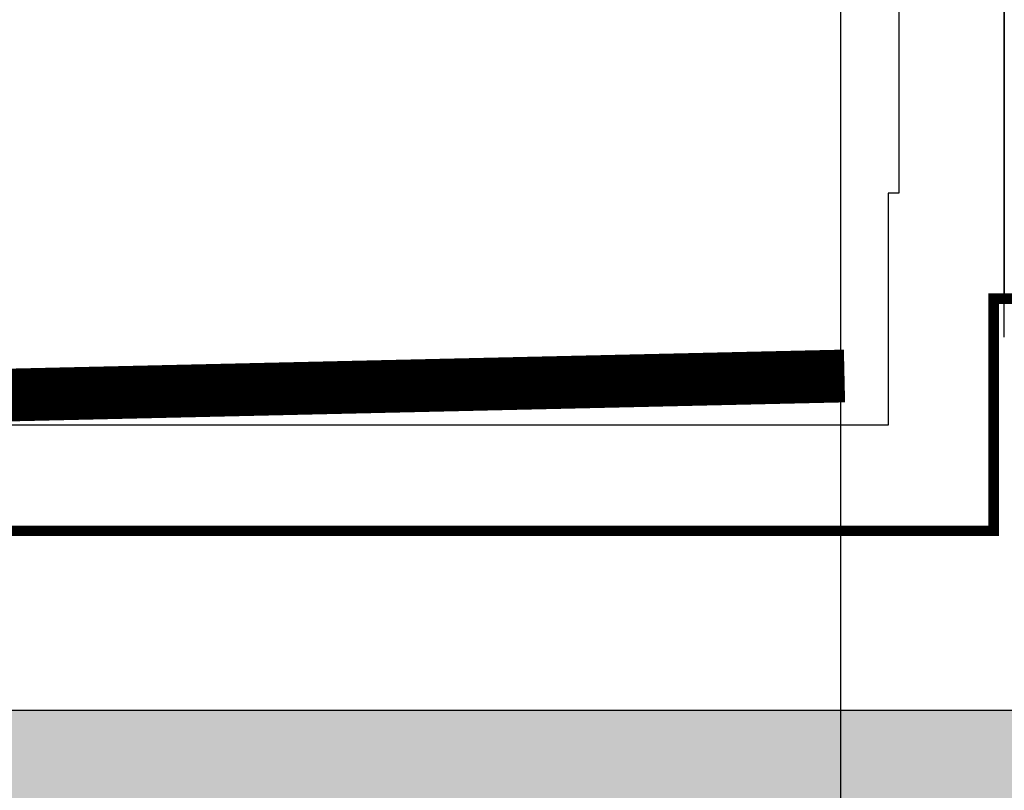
# Model space of a CAD drawing. Header units: millimetres. Extents: x -312551 to 250764, y -35891 to 59426.
# Tile 254 of 256: x 155080 to 156013, y 9218 to 9949. Entities that reach past the tile are written whole.
import ezdxf

# ---------------------------------------------------------------- set-up
doc = ezdxf.new("R2010")
doc.units = ezdxf.units.MM
doc.header["$LTSCALE"] = 2.5
for name, color, linetype in [('GLAZING', 1, 'Continuous'), ('NF-AS BUILT', 7, 'Continuous'), ('NF-GRIDS', 252, 'Continuous'), ('NF-RC', 3, 'Continuous')]:
    doc.layers.add(name, color=color, linetype=linetype)
doc.layers.add('HATCH', color=4, linetype='Continuous', lineweight=13)

msp = doc.modelspace()

# ---------------------------------------------------------------- hatches: boundary and pattern name
at = {"layer": 'HATCH'}
h = msp.add_hatch(dxfattribs=at)
h.set_pattern_fill('AR-CONC', color=256, scale=20, style=0)
h.set_pattern_definition([(50, (-2071521.74, -4242329.36), (143.4520365, -12.550427), [15, -165]), (355, (-2071521.74, -4242329.36), (-27.7502667, 150.4384267), [12, -132]), (100.4514, (-2071509.78, -4242330.4), (115.7018763, 137.8879084), [12.748038, -140.2284224]), (46.1842, (-2071521.74, -4242289.36), (213.44821, -33.103803), [22.5, -247.5]), (96.6356, (-2071503.95, -4242292.12), (186.932541, 194.823574), [19.122058, -210.3426]), (351.1842, (-2071521.74, -4242289.36), (186.932389, 194.82372), [18, -198]), (21, (-2071501.74, -4242299.36), (119.3814104, -80.523778), [15, -165]), (326, (-2071501.74, -4242299.36), (48.6630664, 145.030009), [12, -132]), (71.4514, (-2071491.79, -4242306.07), (168.0445257, 64.5060993), [12.748038, -140.2284224]), (37.5, (-2071521.737, -4242329.356), (2.43197106, 66.57877077), [0, -130.4, 0, -134, 0, -132.5]), (7.5, (-2071521.74, -4242329.356), (52.6139075, 78.8823424), [0, -76.4, 0, -127.4, 0, -50.5]), (327.5, (-2071566.337, -4242329.356), (106.76448723, -4.51097435), [0, -50, 0, -156, 0, -207]), (317.5, (-2071586.34, -4242329.36), (116.6372339, 20.0209965), [0, -65, 0, -103.6, 0, -147])])
h.paths.add_polyline_path([(159457.8, 9294.47), (157657.8, 9294.47), (157657.8, 9079.47), (159457.8, 9079.47)])
h.paths.add_polyline_path([(157657.8, 9294.47), (155857.8, 9294.47), (155857.8, 9079.47), (157657.8, 9079.47)])
h.paths.add_polyline_path([(155857.8, 9294.47), (154982.8, 9294.47), (154982.8, 9079.47), (155857.8, 9079.47)])
h.paths.add_polyline_path([(154982.8, 9294.47), (153747.8, 9294.47), (153747.8, 9079.47), (154982.8, 9079.47)])
h.paths.add_polyline_path([(154982.8, 6079.47), (153747.8, 6079.47), (153747.8, 5864.47), (154982.8, 5864.47)])
h.paths.add_polyline_path([(155857.8, 6079.47), (154982.8, 6079.47), (154982.8, 5864.47), (155857.8, 5864.47)])
h.paths.add_polyline_path([(157657.8, 6079.47), (155857.8, 6079.47), (155857.8, 5864.47), (157657.8, 5864.47)])
h.paths.add_polyline_path([(159457.8, 6079.47), (157657.8, 6079.47), (157657.8, 5864.47), (159457.8, 5864.47)])

# ---------------------------------------------------------------- linework, layer by layer
at = {"color": 210, "const_width": 50}
msp.add_lwpolyline([(152997.8, 9394.47), (153812.8, 9394.47), (153812.8, 9564.47), (155861.36, 9611.21)], dxfattribs=at)
at = {"layer": 'GLAZING'}
msp.add_line((156012.8, 9647.97), (156012.8, 28038.47), dxfattribs=at)
at = {"layer": 'NF-AS BUILT'}
for points in [[(156012.8, 12494.47), (156012.8, 9684.47), (156002.8, 9684.47), (156002.8, 9464.47), (153912.8, 9464.47), (153912.8, 9294.47), (149362.8, 9294.47), (149362.8, 9424.47), (148782.8, 9424.47), (148782.8, 12376.97)], [(155912.8, 12394.47), (155912.8, 9784.47), (155902.8, 9784.47), (155902.8, 9564.47), (153812.8, 9564.47), (153812.8, 9394.47), (149462.8, 9394.47), (149462.8, 9524.47), (148882.8, 9524.47), (148882.8, 12276.97)]]:
    msp.add_lwpolyline(points, dxfattribs=at)
at = {"layer": 'NF-AS BUILT', "const_width": 10}
msp.add_lwpolyline([(156012.8, 5994.47), (156012.8, 5824.47), (153842.8, 5824.47), (153842.8, 5994.47), (149362.8, 5994.47), (149362.8, 9294.47), (153912.8, 9294.47), (153912.8, 9464.47), (156002.8, 9464.47), (156002.8, 9684.47), (156442.8, 9684.47)], dxfattribs=at)
at = {"layer": 'NF-GRIDS'}
msp.add_line((155857.8, -27784.04), (155857.8, 58409.28), dxfattribs=at)
at = {"layer": 'NF-RC'}
msp.add_lwpolyline([(153747.8, 9079.47), (153747.8, 9294.47), (160357.8, 9294.47)], dxfattribs=at)

doc.saveas('drawing.dxf')
